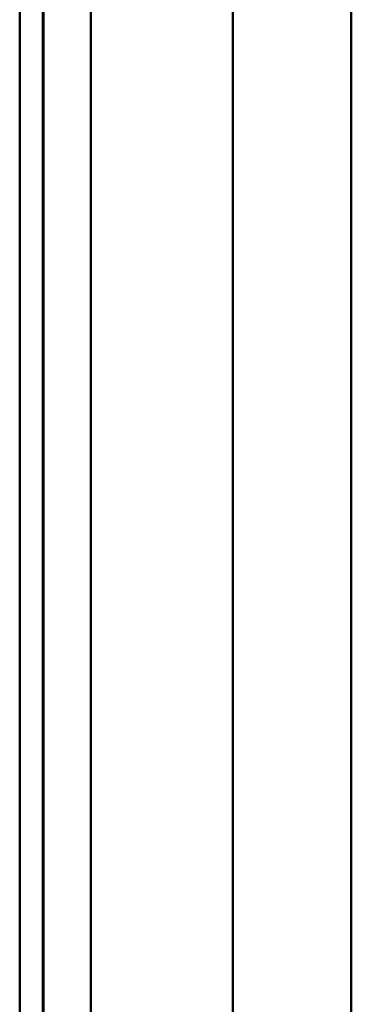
# Model space of a CAD drawing. Header units: millimetres. Extents: x 20 to 833, y 20 to 574.
# Tile 15 of 20: x 417 to 431, y 449 to 491. Entities that reach past the tile are written whole.
import ezdxf

# ---------------------------------------------------------------- set-up
doc = ezdxf.new("R2010")
doc.units = ezdxf.units.MM
doc.header["$LTSCALE"] = 2
doc.layers.add('Sichtbare Kanten(DIN)', color=7, linetype='Continuous', lineweight=50)
doc.layers.add('Sichtbare tangentiale Kanten(DIN)', color=7, linetype='Continuous', lineweight=50)

msp = doc.modelspace()

# ---------------------------------------------------------------- linework, layer by layer
at = {"layer": 'Sichtbare Kanten(DIN)'}
for p, q in [((417.013, 306.029), (417.013, 497.46)), ((417.983, 497.46), (417.983, 306.029)), ((418.013, 497.46), (418.013, 306.028)), ((431.013, 307.028), (431.013, 496.46))]:
    msp.add_line(p, q, dxfattribs=at)
at = {"layer": 'Sichtbare tangentiale Kanten(DIN)'}
for p, q in [((420.013, 496.46), (420.013, 307.029)), ((426.013, 307.029), (426.013, 496.46))]:
    msp.add_line(p, q, dxfattribs=at)

doc.saveas('drawing.dxf')
